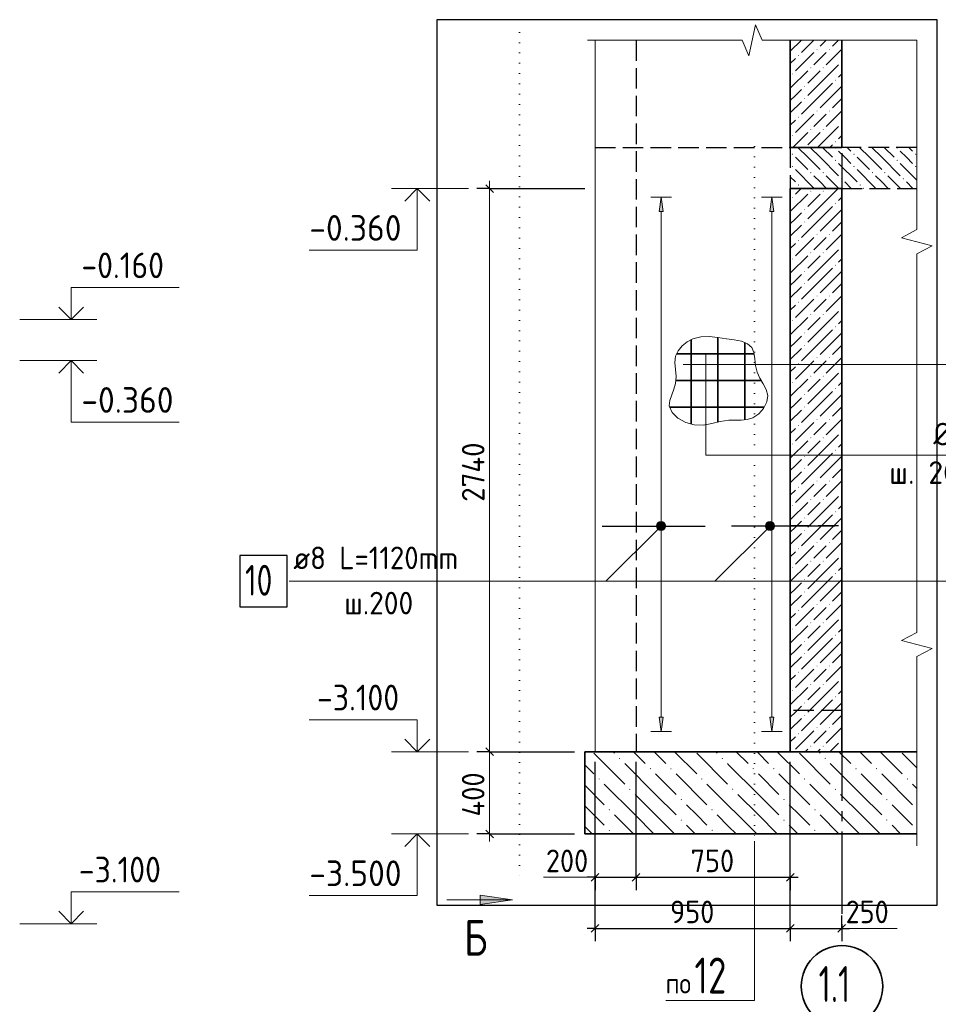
# Model space of a CAD drawing. Header units: millimetres. Extents: x 0 to 50400, y 0 to 35640.
# Tile 15 of 21: x 24787 to 35510, y 7733 to 19230. Entities that reach past the tile are written whole.
import ezdxf

# ---------------------------------------------------------------- set-up
doc = ezdxf.new("R2010")
doc.units = ezdxf.units.MM
for name, pattern in [('______2', [324, 240, -84]), ('______5', [1320, 960, -120, 120, -120]), ('______9', [120, 0, -120])]:
    doc.linetypes.add(name, pattern=pattern)
for name, color, linetype, lineweight in [('Standard', 7, 'Continuous', 25), ('Высотные отметки', 7, 'Continuous', 25), ('ЖБ Перекрытие верхний уровень', 7, 'Continuous', 35), ('ЖБ Пилон', 7, 'Continuous', 35), ('ЖБ Плита Фундамента верхний уровень', 7, 'Continuous', 35), ('ЖБ Стена верхний уровень', 7, 'Continuous', 35), ('Позиционная метка линия выноска', 7, 'Continuous', 13), ('Позиционная метка номер позиции', 7, 'Continuous', 13), ('Размерная линия_ общее', 7, 'Continuous', 13), ('Сечения символ', 7, 'Continuous', 25)]:
    doc.layers.add(name, color=color, linetype=linetype, lineweight=lineweight)
doc.layers.add('Оси', color=7, linetype='______5', true_color=0x656565)
doc.layers.add('Стена Хомут', color=7, linetype='______2', true_color=0xa0a0a0)
doc.layers.add('Размерная выноска', color=7, linetype='Continuous')
doc.styles.add('ISOCPEUR', font='txt')

msp = doc.modelspace()

# ---------------------------------------------------------------- hatches: boundary and pattern name
at = {"layer": 'ЖБ Перекрытие верхний уровень', "linetype": 'Continuous', "lineweight": 18, "transparency": 33554687}
for points in [[(34302, 17732), (34309, 17739), (34310, 17739), (34317, 17732), (34310, 17724)], [(35022, 17732), (35029, 17739), (35030, 17739), (35037, 17732), (35030, 17724)], [(33798, 17660), (33806, 17668), (33813, 17660), (33806, 17652)], [(34302, 17588), (34310, 17596), (34317, 17588), (34310, 17580)], [(34518, 17660), (34526, 17668), (34533, 17660), (34526, 17652)], [(35022, 17588), (35030, 17596), (35037, 17588), (35030, 17580)], [(35238, 17660), (35246, 17668), (35253, 17660), (35246, 17652)], [(33798, 17516), (33806, 17524), (33813, 17516), (33806, 17508)], [(34518, 17516), (34526, 17524), (34533, 17516), (34526, 17508)], [(35238, 17516), (35246, 17524), (35253, 17516), (35246, 17508)], [(34014, 17444), (34022, 17452), (34029, 17444), (34022, 17436)], [(34158, 17444), (34166, 17452), (34173, 17444), (34166, 17436)], [(34374, 17372), (34382, 17380), (34389, 17372), (34382, 17364)], [(34734, 17444), (34742, 17452), (34749, 17444), (34742, 17436)], [(34878, 17444), (34886, 17452), (34893, 17444), (34886, 17436)], [(35094, 17372), (35102, 17380), (35109, 17372), (35102, 17364)], [(33870, 17300), (33878, 17308), (33885, 17300), (33878, 17292)], [(34590, 17300), (34598, 17308), (34605, 17300), (34598, 17292)]]:
    msp.add_hatch(color=7, dxfattribs=at).paths.add_polyline_path(points, flags=16)
at = {"layer": 'ЖБ Пилон', "linetype": 'Continuous', "lineweight": 18, "transparency": 33554687}
for points in [[(34088, 18884), (34094, 18890), (34100, 18884), (34094, 18878)], [(34232, 18884), (34238, 18890), (34244, 18884), (34238, 18878)], [(33872, 18812), (33878, 18818), (33884, 18812), (33878, 18806)], [(34376, 18740), (34382, 18746), (34383, 18744), (34383, 18736), (34382, 18734)], [(34016, 18668), (34022, 18674), (34028, 18668), (34022, 18662)], [(34160, 18668), (34166, 18674), (34172, 18668), (34166, 18662)], [(33800, 18596), (33806, 18602), (33812, 18596), (33806, 18590)], [(34304, 18524), (34310, 18530), (34316, 18524), (34310, 18518)], [(33944, 18452), (33950, 18458), (33956, 18452), (33950, 18446)], [(33944, 18308), (33950, 18314), (33956, 18308), (33950, 18302)], [(34088, 18164), (34094, 18170), (34100, 18164), (34094, 18158)], [(34232, 18164), (34238, 18170), (34244, 18164), (34238, 18158)], [(33872, 18092), (33878, 18098), (33884, 18092), (33878, 18086)], [(34016, 17948), (34022, 17954), (34028, 17948), (34022, 17942)], [(34160, 17948), (34166, 17954), (34172, 17948), (34166, 17942)], [(34376, 18020), (34382, 18026), (34383, 18024), (34383, 18016), (34382, 18014)], [(33800, 17876), (33806, 17882), (33812, 17876), (33806, 17870)], [(34304, 17804), (34310, 17810), (34316, 17804), (34310, 17798)]]:
    msp.add_hatch(color=7, dxfattribs=at).paths.add_polyline_path(points, flags=16)
at = {"layer": 'ЖБ Плита Фундамента верхний уровень', "linetype": 'Continuous', "lineweight": 18, "transparency": 33554687}
for points in [[(31782, 10604), (31790, 10612), (31797, 10604), (31790, 10596)], [(32982, 10604), (32990, 10612), (32997, 10604), (32990, 10596)], [(34182, 10604), (34190, 10612), (34197, 10604), (34190, 10596)], [(32142, 10484), (32150, 10492), (32157, 10484), (32150, 10476)], [(32382, 10484), (32390, 10492), (32397, 10484), (32390, 10476)], [(33342, 10484), (33350, 10492), (33357, 10484), (33350, 10476)], [(33582, 10484), (33590, 10492), (33597, 10484), (33590, 10476)], [(34542, 10484), (34550, 10492), (34557, 10484), (34550, 10476)], [(34782, 10484), (34790, 10492), (34797, 10484), (34790, 10476)], [(31542, 10364), (31550, 10372), (31557, 10364), (31550, 10356)], [(32742, 10364), (32750, 10372), (32757, 10364), (32750, 10356)], [(33942, 10364), (33950, 10372), (33957, 10364), (33950, 10356)], [(35142, 10364), (35150, 10372), (35157, 10364), (35150, 10356)], [(31902, 10244), (31910, 10252), (31917, 10244), (31910, 10236)], [(33102, 10244), (33110, 10252), (33117, 10244), (33110, 10236)], [(34302, 10244), (34310, 10252), (34317, 10244), (34310, 10236)], [(32502, 10124), (32510, 10132), (32517, 10124), (32510, 10116)], [(33702, 10124), (33710, 10132), (33717, 10124), (33710, 10116)], [(34902, 10124), (34910, 10132), (34917, 10124), (34910, 10116)], [(31662, 10004), (31670, 10012), (31677, 10004), (31670, 9996)], [(32862, 10004), (32870, 10012), (32877, 10004), (32870, 9996)], [(34062, 10004), (34070, 10012), (34077, 10004), (34070, 9996)], [(32502, 9884), (32510, 9892), (32517, 9884), (32510, 9876)], [(33702, 9884), (33710, 9892), (33717, 9884), (33710, 9876)], [(34902, 9884), (34910, 9892), (34917, 9884), (34910, 9876)], [(31662, 9764), (31670, 9772), (31677, 9764), (31670, 9756)], [(32862, 9764), (32870, 9772), (32877, 9764), (32870, 9756)], [(34062, 9764), (34070, 9772), (34077, 9764), (34070, 9756)]]:
    msp.add_hatch(color=7, dxfattribs=at).paths.add_polyline_path(points, flags=16)
at = {"layer": 'ЖБ Стена верхний уровень', "linetype": 'Continuous', "lineweight": 18, "transparency": 33554687}
for points in [[(33800, 17156), (33806, 17162), (33812, 17156), (33806, 17150)], [(34016, 17228), (34022, 17234), (34028, 17228), (34022, 17222)], [(34160, 17228), (34166, 17234), (34172, 17228), (34166, 17222)], [(33944, 17012), (33950, 17018), (33956, 17012), (33950, 17006)], [(34304, 17084), (34310, 17090), (34316, 17084), (34310, 17078)], [(33944, 16868), (33950, 16874), (33956, 16868), (33950, 16862)], [(34088, 16724), (34094, 16730), (34100, 16724), (34094, 16718)], [(34232, 16724), (34238, 16730), (34244, 16724), (34238, 16718)], [(33872, 16652), (33878, 16658), (33884, 16652), (33878, 16646)], [(34376, 16580), (34382, 16586), (34383, 16584), (34383, 16576), (34382, 16574)], [(33800, 16436), (33806, 16442), (33812, 16436), (33806, 16430)], [(34016, 16508), (34022, 16514), (34028, 16508), (34022, 16502)], [(34160, 16508), (34166, 16514), (34172, 16508), (34166, 16502)], [(34304, 16364), (34310, 16370), (34316, 16364), (34310, 16358)], [(33944, 16292), (33950, 16298), (33956, 16292), (33950, 16286)], [(33944, 16148), (33950, 16154), (33956, 16148), (33950, 16142)], [(34088, 16004), (34094, 16010), (34100, 16004), (34094, 15998)], [(34232, 16004), (34238, 16010), (34244, 16004), (34238, 15998)], [(33872, 15932), (33878, 15938), (33884, 15932), (33878, 15926)], [(34016, 15788), (34022, 15794), (34028, 15788), (34022, 15782)], [(34160, 15788), (34166, 15794), (34172, 15788), (34166, 15782)], [(34376, 15860), (34382, 15866), (34383, 15864), (34383, 15856), (34382, 15854)], [(33800, 15716), (33806, 15722), (33812, 15716), (33806, 15710)], [(34304, 15644), (34310, 15650), (34316, 15644), (34310, 15638)], [(33944, 15572), (33950, 15578), (33956, 15572), (33950, 15566)], [(33944, 15428), (33950, 15434), (33956, 15428), (33950, 15422)], [(33872, 15212), (33878, 15218), (33884, 15212), (33878, 15206)], [(34088, 15284), (34094, 15290), (34100, 15284), (34094, 15278)], [(34232, 15284), (34238, 15290), (34244, 15284), (34238, 15278)], [(34016, 15068), (34022, 15074), (34028, 15068), (34022, 15062)], [(34160, 15068), (34166, 15074), (34172, 15068), (34166, 15062)], [(34376, 15140), (34382, 15146), (34383, 15144), (34383, 15136), (34382, 15134)], [(33800, 14996), (33806, 15002), (33812, 14996), (33806, 14990)], [(33944, 14852), (33950, 14858), (33956, 14852), (33950, 14846)], [(34304, 14924), (34310, 14930), (34316, 14924), (34310, 14918)], [(33944, 14708), (33950, 14714), (33956, 14708), (33950, 14702)], [(33872, 14492), (33878, 14498), (33884, 14492), (33878, 14486)], [(34088, 14564), (34094, 14570), (34100, 14564), (34094, 14558)], [(34232, 14564), (34238, 14570), (34244, 14564), (34238, 14558)], [(34376, 14420), (34382, 14426), (34383, 14424), (34383, 14416), (34382, 14414)], [(33800, 14276), (33806, 14282), (33812, 14276), (33806, 14270)], [(34016, 14348), (34022, 14354), (34028, 14348), (34022, 14342)], [(34160, 14348), (34166, 14354), (34172, 14348), (34166, 14342)], [(34304, 14204), (34310, 14210), (34316, 14204), (34310, 14198)], [(33944, 14132), (33950, 14138), (33956, 14132), (33950, 14126)], [(33944, 13988), (33950, 13994), (33956, 13988), (33950, 13982)], [(34088, 13844), (34094, 13850), (34100, 13844), (34094, 13838)], [(34232, 13844), (34238, 13850), (34244, 13844), (34238, 13838)], [(33872, 13772), (33878, 13778), (33884, 13772), (33878, 13766)], [(34376, 13700), (34382, 13706), (34383, 13704), (34383, 13696), (34382, 13694)], [(34016, 13628), (34022, 13634), (34028, 13628), (34022, 13622)], [(34160, 13628), (34166, 13634), (34172, 13628), (34166, 13622)], [(33800, 13556), (33806, 13562), (33812, 13556), (33806, 13550)], [(34304, 13484), (34310, 13490), (34316, 13484), (34310, 13478)], [(33944, 13412), (33950, 13418), (33956, 13412), (33950, 13406)], [(33944, 13268), (33950, 13274), (33956, 13268), (33950, 13262)], [(34088, 13124), (34094, 13130), (34100, 13124), (34094, 13118)], [(34232, 13124), (34238, 13130), (34244, 13124), (34238, 13118)], [(33872, 13052), (33878, 13058), (33884, 13052), (33878, 13046)], [(34016, 12908), (34022, 12914), (34028, 12908), (34022, 12902)], [(34160, 12908), (34166, 12914), (34172, 12908), (34166, 12902)], [(34376, 12980), (34382, 12986), (34383, 12984), (34383, 12976), (34382, 12974)], [(33800, 12836), (33806, 12842), (33812, 12836), (33806, 12830)], [(34304, 12764), (34310, 12770), (34316, 12764), (34310, 12758)], [(33944, 12692), (33950, 12698), (33956, 12692), (33950, 12686)], [(33944, 12548), (33950, 12554), (33956, 12548), (33950, 12542)], [(33872, 12332), (33878, 12338), (33884, 12332), (33878, 12326)], [(34088, 12404), (34094, 12410), (34100, 12404), (34094, 12398)], [(34232, 12404), (34238, 12410), (34244, 12404), (34238, 12398)], [(34016, 12188), (34022, 12194), (34028, 12188), (34022, 12182)], [(34160, 12188), (34166, 12194), (34172, 12188), (34166, 12182)], [(34376, 12260), (34382, 12266), (34383, 12264), (34383, 12256), (34382, 12254)], [(33800, 12116), (33806, 12122), (33812, 12116), (33806, 12110)], [(33944, 11972), (33950, 11978), (33956, 11972), (33950, 11966)], [(34304, 12044), (34310, 12050), (34316, 12044), (34310, 12038)], [(33944, 11828), (33950, 11834), (33956, 11828), (33950, 11822)], [(33872, 11612), (33878, 11618), (33884, 11612), (33878, 11606)], [(34088, 11684), (34094, 11690), (34100, 11684), (34094, 11678)], [(34232, 11684), (34238, 11690), (34244, 11684), (34238, 11678)], [(34376, 11540), (34382, 11546), (34383, 11544), (34383, 11536), (34382, 11534)], [(33800, 11396), (33806, 11402), (33812, 11396), (33806, 11390)], [(34016, 11468), (34022, 11474), (34028, 11468), (34022, 11462)], [(34160, 11468), (34166, 11474), (34172, 11468), (34166, 11462)], [(34304, 11324), (34310, 11330), (34316, 11324), (34310, 11318)], [(33944, 11252), (33950, 11258), (33956, 11252), (33950, 11246)], [(33944, 11108), (33950, 11114), (33956, 11108), (33950, 11102)], [(34088, 10964), (34094, 10970), (34100, 10964), (34094, 10958)], [(34232, 10964), (34238, 10970), (34244, 10964), (34238, 10958)], [(33872, 10892), (33878, 10898), (33884, 10892), (33878, 10886)], [(34376, 10820), (34382, 10826), (34383, 10824), (34383, 10816), (34382, 10814)], [(34016, 10748), (34022, 10754), (34028, 10748), (34022, 10742)], [(34160, 10748), (34166, 10754), (34172, 10748), (34166, 10742)]]:
    msp.add_hatch(color=7, dxfattribs=at).paths.add_polyline_path(points, flags=16)
at = {"layer": 'Позиционная метка линия выноска', "linetype": 'Continuous', "lineweight": 13, "transparency": 33554687}
for points in [[(32222, 13332), (32312, 13280), (32236, 13356)], [(32236, 13356), (32326, 13304), (32261, 13370)], [(32236, 13356), (32312, 13280), (32326, 13304)], [(32261, 13370), (32326, 13304), (32326, 13332)], [(32261, 13370), (32326, 13332), (32288, 13370)], [(32288, 13370), (32326, 13332), (32312, 13356)], [(33494, 13332), (33584, 13280), (33508, 13356)], [(33508, 13356), (33598, 13304), (33533, 13370)], [(33508, 13356), (33584, 13280), (33598, 13304)], [(33533, 13370), (33598, 13304), (33598, 13332)], [(33533, 13370), (33598, 13332), (33560, 13370)], [(33560, 13370), (33598, 13332), (33584, 13356)], [(32222, 13304), (32288, 13266), (32222, 13332)], [(32222, 13332), (32288, 13266), (32312, 13280)], [(32261, 13266), (32222, 13304), (32236, 13280)], [(32222, 13304), (32261, 13266), (32288, 13266)], [(33494, 13304), (33560, 13266), (33494, 13332)], [(33494, 13332), (33560, 13266), (33584, 13280)], [(33533, 13266), (33494, 13304), (33508, 13280)], [(33494, 13304), (33533, 13266), (33560, 13266)]]:
    msp.add_hatch(color=7, dxfattribs=at).paths.add_polyline_path(points)
at = {"layer": 'Сечения символ', "linetype": 'Continuous', "lineweight": 13, "transparency": 33554687}
msp.add_hatch(color=7, dxfattribs=at).paths.add_polyline_path([(30162, 8899), (30540, 8953), (30162, 9007)])
at = {"layer": 'Стена Хомут', "linetype": 'Continuous', "lineweight": 13, "transparency": 33554687}
for points in [[(32298, 16990), (32274, 17158), (32250, 16990)], [(33591, 16990), (33567, 17158), (33543, 16990)]]:
    msp.add_hatch(color=7, dxfattribs=at).paths.add_polyline_path(points)
for points in [[(32298, 11086), (32274, 10918), (32250, 11086)], [(33591, 11086), (33567, 10918), (33543, 11086)]]:
    msp.add_hatch(color=7, dxfattribs=at).paths.add_polyline_path(points, flags=16)

# ---------------------------------------------------------------- linework, layer by layer
at = {"layer": 'Standard', "color": 7, "linetype": 'Continuous', "lineweight": 13, "transparency": 33554687}
for p, q in [((33299, 18810), (33376, 19170)), ((33376, 19170), (33453, 18990)), ((31416, 18990), (33222, 18990)), ((33222, 18990), (33299, 18810)), ((33453, 18990), (35259, 18990)), ((35259, 18990), (35259, 18990)), ((35259, 18990), (35259, 16780)), ((35259, 16780), (35079, 16685)), ((35079, 16685), (35439, 16591)), ((35439, 16591), (35259, 16497)), ((35259, 16497), (35259, 14286)), ((35259, 14286), (35259, 12076)), ((35259, 12076), (35079, 11981)), ((35079, 11981), (35439, 11887)), ((35439, 11887), (35259, 11793)), ((35259, 11793), (35259, 9582)), ((35259, 9582), (35259, 9582))]:
    msp.add_line(p, q, dxfattribs=at)
at = {"layer": 'Standard', "color": 7, "linetype": 'Continuous', "lineweight": -3, "transparency": 33554687}
for p, q in [((31503, 8620), (31503, 10563)), ((33783, 9216), (33783, 10563)), ((31503, 9216), (31503, 9366)), ((31983, 9216), (31983, 9366)), ((33783, 9216), (33783, 9366)), ((31503, 9216), (31413, 9216)), ((31503, 9216), (31503, 9066)), ((31503, 9216), (31503, 9216)), ((31503, 9216), (31983, 9216)), ((31983, 9216), (31983, 9066)), ((31983, 9216), (33783, 9216)), ((33783, 9216), (33783, 9066)), ((33783, 9216), (33873, 9216)), ((31503, 8620), (31503, 8770)), ((33783, 8620), (33783, 8770)), ((34383, 8620), (34383, 8770)), ((31503, 8620), (31413, 8620)), ((31503, 8620), (31503, 8470)), ((31503, 8620), (33783, 8620)), ((33783, 8620), (33783, 8470)), ((33783, 8620), (34383, 8620)), ((34383, 8620), (34383, 8470)), ((34383, 8620), (34383, 8620)), ((34383, 8620), (34473, 8620))]:
    msp.add_line(p, q, dxfattribs=at)
at = {"layer": 'Standard', "color": 7, "linetype": 'Continuous', "lineweight": 25, "transparency": 33554687}
for p, q in [((31458, 9171), (31548, 9261)), ((31938, 9171), (32028, 9261)), ((33738, 9171), (33828, 9261)), ((31458, 8575), (31548, 8665)), ((33738, 8575), (33828, 8665)), ((34338, 8575), (34428, 8665))]:
    msp.add_line(p, q, dxfattribs=at)
at = {"layer": 'Standard', "color": 254, "linetype": 'Continuous', "lineweight": 25, "true_color": 0xc4c4ff, "transparency": 33554687}
msp.add_lwpolyline([(29656, 8890), (35499, 8890), (35499, 19230), (29656, 19230), (29656, 8890)], dxfattribs=at)
at = {"layer": 'Standard', "color": 7, "linetype": 'Continuous', "lineweight": -3, "transparency": 33554687}
for points in [[(31983, 9216), (31983, 9236), (31983, 9236), (31983, 10185), (31983, 10185), (31983, 10563)], [(33783, 8620), (33783, 8640), (33783, 8640), (33783, 10098), (33783, 10098), (33783, 10563)]]:
    msp.add_lwpolyline(points, dxfattribs=at)
at = {"layer": 'Высотные отметки', "color": 7, "linetype": 'Continuous', "lineweight": 13, "transparency": 33554687}
for p, q in [((30028, 17259), (29128, 17259)), ((30028, 17259), (29128, 17259)), ((24787, 15730), (25687, 15730)), ((24787, 15730), (25687, 15730)), ((24787, 15250), (25687, 15250)), ((24787, 15250), (25687, 15250)), ((30028, 10683), (29128, 10683)), ((30028, 10683), (29128, 10683)), ((30028, 9723), (29128, 9723)), ((30028, 9723), (29128, 9723)), ((24787, 8674), (25687, 8674)), ((24787, 8674), (25687, 8674))]:
    msp.add_line(p, q, dxfattribs=at)
at = {"layer": 'Высотные отметки', "color": 7, "linetype": 'Continuous', "lineweight": 35, "transparency": 33554687}
for p, q in [((29428, 17259), (29282, 17113)), ((29428, 17259), (29282, 17113)), ((29428, 17259), (29573, 17113)), ((29428, 17259), (29573, 17113)), ((25387, 15730), (25242, 15875)), ((25387, 15730), (25242, 15875)), ((25387, 15730), (25532, 15875)), ((25387, 15730), (25532, 15875)), ((25387, 15250), (25242, 15104)), ((25387, 15250), (25242, 15104)), ((25387, 15250), (25532, 15104)), ((25387, 15250), (25532, 15104)), ((29428, 10683), (29282, 10828)), ((29428, 10683), (29282, 10828)), ((29428, 10683), (29573, 10828)), ((29428, 10683), (29573, 10828)), ((29428, 9723), (29282, 9577)), ((29428, 9723), (29282, 9577)), ((29428, 9723), (29573, 9577)), ((29428, 9723), (29573, 9577)), ((25387, 8674), (25242, 8819)), ((25387, 8674), (25242, 8819)), ((25387, 8674), (25532, 8819)), ((25387, 8674), (25532, 8819))]:
    msp.add_line(p, q, dxfattribs=at)
at = {"layer": 'Высотные отметки', "color": 7, "linetype": 'Continuous', "lineweight": 13, "transparency": 33554687}
for points in [[(29428, 17259), (29428, 16539), (28168, 16539)], [(29428, 17259), (29428, 16539), (28168, 16539)], [(25387, 15730), (25387, 16102), (26647, 16102)], [(25387, 15730), (25387, 16102), (26647, 16102)], [(25387, 15250), (25387, 14530), (26647, 14530)], [(25387, 15250), (25387, 14530), (26647, 14530)], [(29428, 10683), (29428, 11055), (28168, 11055)], [(29428, 10683), (29428, 11055), (28168, 11055)], [(29428, 9723), (29428, 9003), (28168, 9003)], [(29428, 9723), (29428, 9003), (28168, 9003)], [(25387, 8674), (25387, 9046), (26647, 9046)], [(25387, 8674), (25387, 9046), (26647, 9046)]]:
    msp.add_lwpolyline(points, dxfattribs=at)
at = {"layer": 'ЖБ Перекрытие верхний уровень', "color": 7, "linetype": '______2', "lineweight": 25, "transparency": 33554687}
for p, q in [((33783, 17739), (33783, 17259)), ((34383, 17739), (33783, 17739)), ((35259, 17739), (34383, 17739)), ((33783, 17259), (34383, 17259)), ((34383, 17259), (35259, 17259))]:
    msp.add_line(p, q, dxfattribs=at)
at = {"layer": 'ЖБ Перекрытие верхний уровень', "color": 9, "linetype": 'Continuous', "lineweight": 18, "true_color": 0xc7c7c7, "transparency": 33554687}
for p, q in [((33986, 17624), (33871, 17739)), ((34015, 17739), (34130, 17624)), ((34159, 17739), (34274, 17624)), ((34447, 17739), (34490, 17696)), ((34706, 17624), (34591, 17739)), ((34735, 17739), (34850, 17624)), ((34879, 17739), (34994, 17624)), ((35167, 17739), (35210, 17696)), ((33842, 17624), (33986, 17480)), ((33986, 17624), (34130, 17480)), ((34130, 17624), (34346, 17408)), ((34418, 17624), (34346, 17696)), ((34490, 17552), (34418, 17624)), ((34562, 17624), (34706, 17480)), ((34706, 17624), (34850, 17480)), ((34850, 17624), (35066, 17408)), ((35138, 17624), (35066, 17696)), ((35210, 17552), (35138, 17624)), ((33842, 17480), (34058, 17264)), ((34346, 17552), (34562, 17336)), ((34562, 17480), (34778, 17264)), ((35066, 17552), (35259, 17358)), ((33783, 17394), (33842, 17336)), ((34130, 17336), (34058, 17408)), ((34202, 17408), (34351, 17259)), ((34850, 17336), (34778, 17408)), ((34922, 17408), (35071, 17259)), ((33919, 17259), (33914, 17264)), ((34202, 17264), (34130, 17336)), ((34418, 17336), (34495, 17259)), ((34639, 17259), (34634, 17264)), ((34922, 17264), (34850, 17336)), ((35138, 17336), (35215, 17259))]:
    msp.add_line(p, q, dxfattribs=at)
at = {"layer": 'ЖБ Пилон', "color": 251, "linetype": 'Continuous', "lineweight": 18, "true_color": 0x494949, "transparency": 33554687}
for p, q in [((33912, 18990), (33783, 18862)), ((34056, 18990), (33914, 18848)), ((34200, 18990), (34130, 18920)), ((34344, 18990), (34274, 18920)), ((34383, 18886), (34202, 18704)), ((33842, 18776), (33783, 18718)), ((34058, 18848), (33842, 18632)), ((34058, 18704), (34130, 18776)), ((34130, 18776), (34202, 18848)), ((33986, 18632), (33783, 18430)), ((34130, 18632), (33986, 18488)), ((34130, 18488), (34346, 18704)), ((34383, 18598), (34346, 18560)), ((33842, 18344), (33914, 18416)), ((34130, 18488), (33986, 18344)), ((34274, 18488), (34130, 18344)), ((34274, 18344), (34383, 18454)), ((33783, 18286), (33842, 18344)), ((34130, 18344), (33914, 18128)), ((34274, 18344), (34130, 18200)), ((34383, 18310), (34274, 18200)), ((33914, 18272), (33783, 18142)), ((33842, 18056), (33783, 17998)), ((34058, 18128), (33842, 17912)), ((34058, 17984), (34130, 18056)), ((34130, 18056), (34202, 18128)), ((34383, 18166), (34202, 17984)), ((34130, 17768), (34346, 17984)), ((33986, 17912), (33812, 17739)), ((34130, 17912), (33986, 17768)), ((34383, 17878), (34346, 17840)), ((34130, 17768), (34100, 17739)), ((34274, 17768), (34244, 17739))]:
    msp.add_line(p, q, dxfattribs=at)
at = {"layer": 'ЖБ Пилон', "color": 7, "linetype": 'Continuous', "lineweight": 35, "transparency": 33554687}
for p, q in [((33783, 18990), (33783, 17739)), ((34383, 17739), (34383, 18990)), ((33783, 17739), (34383, 17739))]:
    msp.add_line(p, q, dxfattribs=at)
at = {"layer": 'ЖБ Плита Фундамента верхний уровень', "color": 7, "linetype": 'Continuous', "lineweight": 35, "transparency": 33554687}
for p, q in [((31383, 10683), (31383, 9723)), ((33063, 10683), (31383, 10683)), ((33783, 10683), (33063, 10683)), ((34383, 10683), (33783, 10683)), ((35259, 10683), (34383, 10683)), ((31383, 9723), (33063, 9723)), ((33063, 9723), (35259, 9723))]:
    msp.add_line(p, q, dxfattribs=at)
at = {"layer": 'ЖБ Плита Фундамента верхний уровень', "color": 252, "linetype": 'Continuous', "lineweight": 18, "true_color": 0x8f8f8f, "transparency": 33554687}
for p, q in [((31490, 10664), (31850, 10304)), ((31711, 10683), (31730, 10664)), ((31951, 10683), (32090, 10544)), ((32210, 10664), (32191, 10683)), ((32330, 10544), (32210, 10664)), ((32431, 10683), (32690, 10424)), ((32690, 10664), (33050, 10304)), ((32911, 10683), (32930, 10664)), ((33151, 10683), (33290, 10544)), ((33410, 10664), (33391, 10683)), ((33530, 10544), (33410, 10664)), ((33631, 10683), (33890, 10424)), ((33890, 10664), (34250, 10304)), ((34111, 10683), (34130, 10664)), ((34351, 10683), (34490, 10544)), ((34610, 10664), (34591, 10683)), ((34730, 10544), (34610, 10664)), ((34831, 10683), (35090, 10424)), ((35090, 10664), (35259, 10494)), ((31383, 10530), (31490, 10424)), ((32210, 10184), (31850, 10544)), ((33063, 10530), (33050, 10544)), ((33410, 10184), (33063, 10530)), ((34610, 10184), (34250, 10544)), ((32210, 10424), (32450, 10184)), ((32450, 10424), (32810, 10064)), ((33410, 10424), (33650, 10184)), ((33650, 10424), (34010, 10064)), ((34610, 10424), (34850, 10184)), ((34850, 10424), (35210, 10064)), ((31383, 10290), (31610, 10064)), ((31970, 9944), (31610, 10304)), ((33063, 10050), (32810, 10304)), ((34370, 9944), (34010, 10304)), ((35259, 10254), (35210, 10304)), ((31970, 10184), (32210, 9944)), ((32210, 10184), (32450, 9944)), ((33170, 10184), (33410, 9944)), ((33410, 10184), (33650, 9944)), ((34370, 10184), (34610, 9944)), ((34610, 10184), (34850, 9944)), ((31490, 9944), (31383, 10050)), ((32690, 9944), (32570, 10064)), ((33170, 9944), (33063, 10050)), ((33890, 9944), (33770, 10064)), ((35090, 9944), (34970, 10064)), ((31610, 9824), (31490, 9944)), ((31730, 9944), (31951, 9723)), ((31970, 9944), (32191, 9723)), ((32210, 9944), (32431, 9723)), ((32810, 9824), (32690, 9944)), ((32930, 9944), (33063, 9810)), ((33170, 9944), (33391, 9723)), ((33410, 9944), (33631, 9723)), ((34010, 9824), (33890, 9944)), ((34130, 9944), (34351, 9723)), ((34370, 9944), (34591, 9723)), ((34610, 9944), (34831, 9723)), ((35210, 9824), (35090, 9944)), ((31383, 9810), (31471, 9723)), ((32570, 9824), (32671, 9723)), ((33063, 9810), (33151, 9723)), ((33770, 9824), (33871, 9723)), ((34970, 9824), (35071, 9723))]:
    msp.add_line(p, q, dxfattribs=at)
at = {"layer": 'ЖБ Стена верхний уровень', "color": 7, "linetype": 'Continuous', "lineweight": 18, "transparency": 33554687}
for q in [(31503, 10683), (31503, 17739)]:
    msp.add_line((31503, 18990), q, dxfattribs=at)
at = {"layer": 'ЖБ Стена верхний уровень', "color": 253, "linetype": '______2', "lineweight": -3, "true_color": 0xababab, "transparency": 33554687}
for p, q in [((31983, 18990), (31983, 10683)), ((31983, 18990), (31983, 17739)), ((31503, 17739), (33783, 17739)), ((33783, 13323), (34383, 13323)), ((33783, 11163), (33783, 10683)), ((34383, 11163), (33783, 11163))]:
    msp.add_line(p, q, dxfattribs=at)
at = {"layer": 'ЖБ Стена верхний уровень', "color": 7, "linetype": 'Continuous', "lineweight": 35, "transparency": 33554687}
for p, q in [((33783, 17259), (33783, 10683)), ((34383, 17259), (33783, 17259)), ((34383, 10683), (34383, 17259)), ((33783, 10683), (34383, 10683))]:
    msp.add_line(p, q, dxfattribs=at)
at = {"layer": 'ЖБ Стена верхний уровень', "color": 251, "linetype": 'Continuous', "lineweight": 18, "true_color": 0x494949, "transparency": 33554687}
for p, q in [((33908, 17259), (33842, 17192)), ((34130, 17048), (34340, 17259)), ((33986, 17192), (33783, 16990)), ((34130, 17192), (33986, 17048)), ((34383, 17158), (34346, 17120)), ((34130, 17048), (33986, 16904)), ((34274, 17048), (34130, 16904)), ((33783, 16846), (33842, 16904)), ((33842, 16904), (33914, 16976)), ((34130, 16904), (33914, 16688)), ((34274, 16904), (34130, 16760)), ((34274, 16904), (34383, 17014)), ((33914, 16832), (33783, 16702)), ((34383, 16870), (34274, 16760)), ((34058, 16688), (33842, 16472)), ((34130, 16616), (34202, 16688)), ((34383, 16726), (34202, 16544)), ((33842, 16616), (33783, 16558)), ((34058, 16544), (34130, 16616)), ((33986, 16472), (33783, 16270)), ((34130, 16472), (33986, 16328)), ((34130, 16328), (34346, 16544)), ((34130, 16328), (33986, 16184)), ((34274, 16328), (34130, 16184)), ((34383, 16438), (34346, 16400)), ((33842, 16184), (33914, 16256)), ((34274, 16184), (34383, 16294)), ((33783, 16126), (33842, 16184)), ((33914, 16112), (33783, 15982)), ((34130, 16184), (33914, 15968)), ((34274, 16184), (34130, 16040)), ((34383, 16150), (34274, 16040)), ((34383, 16006), (34202, 15824)), ((33842, 15896), (33783, 15838)), ((34058, 15968), (33842, 15752)), ((34058, 15824), (34130, 15896)), ((34130, 15896), (34202, 15968)), ((33986, 15752), (33783, 15550)), ((34130, 15752), (33986, 15608)), ((34130, 15608), (34346, 15824)), ((34383, 15718), (34346, 15680)), ((33842, 15464), (33914, 15536)), ((34130, 15608), (33986, 15464)), ((34274, 15608), (34130, 15464)), ((34274, 15464), (34383, 15574)), ((33783, 15406), (33842, 15464)), ((34130, 15464), (33914, 15248)), ((34274, 15464), (34130, 15320)), ((34383, 15430), (34274, 15320)), ((33914, 15392), (33783, 15262)), ((34058, 15248), (33842, 15032)), ((34130, 15176), (34202, 15248)), ((34383, 15286), (34202, 15104)), ((33842, 15176), (33783, 15118)), ((34058, 15104), (34130, 15176)), ((34130, 14888), (34346, 15104)), ((33986, 15032), (33783, 14830)), ((34130, 15032), (33986, 14888)), ((34383, 14998), (34346, 14960)), ((34130, 14888), (33986, 14744)), ((34274, 14888), (34130, 14744)), ((34274, 14744), (34383, 14854)), ((33783, 14686), (33842, 14744)), ((33842, 14744), (33914, 14816)), ((34130, 14744), (33914, 14528)), ((34274, 14744), (34130, 14600)), ((33914, 14672), (33783, 14542)), ((34383, 14710), (34274, 14600)), ((34058, 14528), (33842, 14312)), ((34130, 14456), (34202, 14528)), ((34383, 14566), (34202, 14384)), ((33842, 14456), (33783, 14398)), ((34058, 14384), (34130, 14456)), ((34130, 14168), (34346, 14384)), ((33986, 14312), (33783, 14110)), ((34130, 14312), (33986, 14168)), ((34383, 14278), (34346, 14240)), ((34130, 14168), (33986, 14024)), ((34274, 14168), (34130, 14024)), ((33842, 14024), (33914, 14096)), ((34274, 14024), (34383, 14134)), ((33783, 13966), (33842, 14024)), ((33914, 13952), (33783, 13822)), ((34130, 14024), (33914, 13808)), ((34274, 14024), (34130, 13880)), ((34383, 13990), (34274, 13880)), ((34058, 13808), (33842, 13592)), ((34130, 13736), (34202, 13808)), ((34383, 13846), (34202, 13664)), ((33842, 13736), (33783, 13678)), ((34058, 13664), (34130, 13736)), ((33986, 13592), (33783, 13390)), ((34130, 13592), (33986, 13448)), ((34130, 13448), (34346, 13664)), ((34383, 13558), (34346, 13520)), ((33842, 13304), (33914, 13376)), ((34130, 13448), (33986, 13304)), ((34274, 13448), (34130, 13304)), ((34274, 13304), (34383, 13414)), ((33783, 13246), (33842, 13304)), ((33914, 13232), (33783, 13102)), ((34130, 13304), (33914, 13088)), ((34274, 13304), (34130, 13160)), ((34383, 13270), (34274, 13160)), ((34383, 13126), (34202, 12944)), ((33842, 13016), (33783, 12958)), ((34058, 13088), (33842, 12872)), ((34058, 12944), (34130, 13016)), ((34130, 13016), (34202, 13088)), ((34130, 12728), (34346, 12944)), ((33986, 12872), (33783, 12670)), ((34130, 12872), (33986, 12728)), ((34383, 12838), (34346, 12800)), ((33842, 12584), (33914, 12656)), ((34130, 12728), (33986, 12584)), ((34274, 12728), (34130, 12584)), ((34274, 12584), (34383, 12694)), ((33783, 12526), (33842, 12584)), ((34130, 12584), (33914, 12368)), ((34274, 12584), (34130, 12440)), ((34383, 12550), (34274, 12440)), ((33914, 12512), (33783, 12382)), ((34058, 12368), (33842, 12152)), ((34130, 12296), (34202, 12368)), ((34383, 12406), (34202, 12224)), ((33842, 12296), (33783, 12238)), ((34058, 12224), (34130, 12296)), ((34130, 12008), (34346, 12224)), ((33986, 12152), (33783, 11950)), ((34130, 12152), (33986, 12008)), ((34383, 12118), (34346, 12080)), ((34130, 12008), (33986, 11864)), ((34274, 12008), (34130, 11864)), ((34274, 11864), (34383, 11974)), ((33783, 11806), (33842, 11864)), ((33842, 11864), (33914, 11936)), ((34130, 11864), (33914, 11648)), ((34274, 11864), (34130, 11720)), ((33914, 11792), (33783, 11662)), ((34383, 11830), (34274, 11720)), ((34058, 11648), (33842, 11432)), ((34130, 11576), (34202, 11648)), ((34383, 11686), (34202, 11504)), ((33842, 11576), (33783, 11518)), ((34058, 11504), (34130, 11576)), ((34130, 11288), (34346, 11504)), ((33986, 11432), (33783, 11230)), ((34130, 11432), (33986, 11288)), ((34383, 11398), (34346, 11360)), ((34130, 11288), (33986, 11144)), ((34274, 11288), (34130, 11144)), ((33842, 11144), (33914, 11216)), ((34274, 11144), (34383, 11254)), ((33783, 11086), (33842, 11144)), ((33914, 11072), (33783, 10942)), ((34130, 11144), (33914, 10928)), ((34274, 11144), (34130, 11000)), ((34383, 11110), (34274, 11000)), ((34058, 10928), (33842, 10712)), ((34130, 10856), (34202, 10928)), ((34383, 10966), (34202, 10784)), ((33842, 10856), (33783, 10798)), ((34058, 10784), (34130, 10856)), ((33986, 10712), (33956, 10683)), ((34130, 10712), (34100, 10683)), ((34244, 10683), (34346, 10784))]:
    msp.add_line(p, q, dxfattribs=at)
at = {"layer": 'Оси', "color": 8, "linetype": '______5', "lineweight": -3, "transparency": 33554687}
msp.add_line((34383, 18990), (34383, 8513), dxfattribs=at)
at = {"layer": 'Оси', "color": 7, "linetype": 'Continuous', "lineweight": 35, "transparency": 33554687}
msp.add_circle((34386, 7943), 475, dxfattribs=at)
at = {"layer": 'Позиционная метка линия выноска', "color": 7, "linetype": 'Continuous', "lineweight": 13, "transparency": 33554687}
for p, q in [((32236, 13356), (32236, 13356)), ((32312, 13356), (32312, 13356)), ((33508, 13356), (33508, 13356)), ((33584, 13356), (33584, 13356)), ((32236, 13280), (32236, 13280)), ((32312, 13280), (32312, 13280)), ((33508, 13280), (33508, 13280)), ((33584, 13280), (33584, 13280))]:
    msp.add_line(p, q, dxfattribs=at)
for points in [[(27933, 12673), (31629, 12673), (32274, 13318)], [(31629, 12673), (32901, 12673), (33546, 13318)], [(32901, 12673), (39212, 12673), (39789, 13251)]]:
    msp.add_lwpolyline(points, dxfattribs=at)
for centre in [(32274, 13318), (33546, 13318)]:
    msp.add_circle(centre, 54, dxfattribs=at)
at = {"layer": 'Позиционная метка номер позиции', "color": 7, "linetype": 'Continuous', "lineweight": 35, "transparency": 33554687}
for p, q in [((32626, 15494), (32626, 14507)), ((32938, 15520), (32938, 14532)), ((33251, 15462), (33251, 14558)), ((32454, 15330), (33360, 15330)), ((32448, 15017), (33443, 15017)), ((32373, 14705), (33479, 14705))]:
    msp.add_line(p, q, dxfattribs=at)
at = {"layer": 'Позиционная метка номер позиции', "color": 7, "linetype": '______2', "lineweight": 13, "transparency": 33554687}
msp.add_lwpolyline([(33038, 15502), (32937, 15520), (32837, 15531), (32739, 15527), (32643, 15502), (32578, 15467), (32520, 15421), (32473, 15365), (32444, 15303), (32435, 15227), (32441, 15147), (32449, 15065), (32444, 14984), (32424, 14915), (32398, 14849), (32376, 14784), (32370, 14722), (32402, 14645), (32471, 14578), (32562, 14528), (32661, 14500), (32767, 14497), (32867, 14515), (32965, 14539), (33065, 14555), (33136, 14556), (33208, 14556), (33278, 14561), (33346, 14581), (33415, 14627), (33471, 14692), (33508, 14767), (33519, 14844), (33502, 14912), (33467, 14977), (33428, 15043), (33395, 15114), (33378, 15191), (33369, 15270), (33357, 15343), (33332, 15404), (33282, 15447), (33212, 15475), (33128, 15491), (33038, 15502)], dxfattribs=at)
at = {"layer": 'Позиционная метка номер позиции', "color": 7, "linetype": 'Continuous', "lineweight": 13, "transparency": 33554687}
for points in [[(37579, 14145), (32797, 14145), (32797, 15330)], [(37651, 15205), (35939, 15205), (32533, 15205)]]:
    msp.add_lwpolyline(points, dxfattribs=at)
at = {"layer": 'Размерная выноска', "color": 7, "linetype": 'Continuous', "lineweight": 13, "transparency": 33554687}
for p, q in [((31503, 9216), (30903, 9216)), ((34383, 8620), (35031, 8620))]:
    msp.add_line(p, q, dxfattribs=at)
at = {"layer": 'Размерная линия_ общее', "color": 7, "linetype": 'Continuous', "lineweight": -3, "transparency": 33554687}
for p, q in [((30273, 17259), (30123, 17259)), ((30273, 17259), (30423, 17259)), ((30273, 17259), (31383, 17259)), ((30273, 10683), (30123, 10683)), ((30273, 10683), (30423, 10683)), ((30273, 10683), (31263, 10683)), ((30273, 9723), (30123, 9723)), ((30273, 9723), (30423, 9723)), ((30273, 9723), (31263, 9723))]:
    msp.add_line(p, q, dxfattribs=at)
at = {"layer": 'Размерная линия_ общее', "color": 7, "linetype": 'Continuous', "lineweight": 25, "transparency": 33554687}
for p, q in [((30318, 17214), (30228, 17304)), ((30318, 10638), (30228, 10728)), ((30318, 9678), (30228, 9768))]:
    msp.add_line(p, q, dxfattribs=at)
at = {"layer": 'Размерная линия_ общее', "color": 7, "linetype": 'Continuous', "lineweight": 13, "transparency": 33554687}
for p, q in [((30273, 17259), (30273, 17349)), ((30273, 10683), (30273, 17259)), ((30273, 9723), (30273, 9633))]:
    msp.add_line(p, q, dxfattribs=at)
msp.add_lwpolyline([(30273, 9723), (30273, 9831), (30273, 9831), (30273, 10683)], dxfattribs=at)
at = {"layer": 'Сечения символ', "color": 7, "linetype": '______9', "lineweight": 13, "transparency": 33554687}
for p, q in [((30620, 19082), (30620, 9149)), ((33365, 17749), (33365, 9637))]:
    msp.add_line(p, q, dxfattribs=at)
at = {"layer": 'Сечения символ', "color": 7, "linetype": 'Continuous', "lineweight": 13, "transparency": 33554687}
for p, q in [((30540, 8953), (30162, 9007)), ((30162, 9007), (30162, 8899)), ((29772, 8953), (30540, 8953)), ((30162, 8953), (30135, 8953)), ((30162, 8899), (30540, 8953)), ((30540, 8953), (30540, 8953)), ((30540, 8953), (30540, 8953)), ((30540, 8953), (30540, 8953))]:
    msp.add_line(p, q, dxfattribs=at)
msp.add_lwpolyline([(33365, 9637), (33365, 7777), (32330, 7777)], dxfattribs=at)
at = {"layer": 'Стена Хомут', "color": 251, "linetype": 'Continuous', "lineweight": 13, "true_color": 0x494949, "transparency": 33554687}
for p, q in [((32274, 17158), (32154, 17158)), ((32274, 17158), (32250, 16990)), ((32298, 16990), (32274, 17158)), ((32274, 17158), (32394, 17158)), ((32274, 17158), (32274, 17158)), ((33567, 17158), (33447, 17158)), ((33567, 17158), (33543, 16990)), ((33591, 16990), (33567, 17158)), ((33567, 17158), (33687, 17158)), ((33567, 17158), (33567, 17158)), ((32250, 16990), (32298, 16990)), ((32274, 11086), (32274, 16990)), ((33543, 16990), (33591, 16990)), ((33567, 11086), (33567, 16990)), ((32274, 10918), (32250, 11086)), ((32250, 11086), (32298, 11086)), ((32298, 11086), (32274, 10918)), ((33567, 10918), (33543, 11086)), ((33543, 11086), (33591, 11086)), ((33591, 11086), (33567, 10918)), ((32274, 10918), (32154, 10918)), ((32274, 10918), (32394, 10918)), ((32274, 10918), (32274, 10918)), ((33567, 10918), (33447, 10918)), ((33567, 10918), (33687, 10918)), ((33567, 10918), (33567, 10918))]:
    msp.add_line(p, q, dxfattribs=at)
at = {"layer": 'Стена Хомут', "color": 36, "linetype": 'Continuous', "lineweight": 25, "true_color": 0x6e3c1e, "transparency": 33554687}
for p, q in [((31585, 13318), (32789, 13318)), ((34301, 13318), (33097, 13318))]:
    msp.add_line(p, q, dxfattribs=at)
at = {"layer": 'Стена Хомут', "color": 7, "linetype": 'Continuous', "lineweight": 25, "transparency": 33554687}
msp.add_lwpolyline([(27357, 12373), (27909, 12373), (27909, 12973), (27357, 12973), (27357, 12373)], dxfattribs=at)

# ---------------------------------------------------------------- texts
at = {"layer": 'Standard', "color": 7, "linetype": 'Continuous', "lineweight": 25, "transparency": 33554687, "char_height": 264, "attachment_point": 7, "style": 'ISOCPEUR'}
for s, insert, width in [('\\W0.91;200', (30930, 9276), 674.39), ('\\W0.91;750', (32619, 9276), 674.38), ('\\W0.91;950', (32379, 8680), 674.38), ('\\W0.91;250', (34428, 8680), 674.39)]:
    msp.add_mtext(s, dxfattribs=dict(at, insert=insert, width=width))
at = {"layer": 'Высотные отметки', "color": 7, "linetype": 'Continuous', "lineweight": 25, "transparency": 33554687, "char_height": 300, "attachment_point": 7, "style": 'ISOCPEUR'}
for s, insert, width in [('\\W0.95;-0.360', (28168, 16649), 1281.44), ('\\W0.90;-0.160', (25507, 16212), 1214.13), ('\\W0.95;-0.360', (25507, 14640), 1281.44), ('\\W0.90;-3.100', (28258, 11165), 1214.13), ('\\W0.90;-3.100', (25477, 9156), 1214.12), ('\\W0.95;-3.500', (28168, 9113), 1281.44)]:
    msp.add_mtext(s, dxfattribs=dict(at, insert=insert, width=width))
at = {"layer": 'Оси', "color": 7, "linetype": 'Continuous', "lineweight": 35, "transparency": 33554687, "insert": (34113, 7760), "char_height": 420, "width": 689.5, "attachment_point": 7, "style": 'ISOCPEUR'}
msp.add_mtext('\\W0.68;1.1', dxfattribs=at)
at = {"layer": 'Позиционная метка номер позиции', "color": 7, "linetype": 'Continuous', "lineweight": 25, "transparency": 33554687, "char_height": 264, "attachment_point": 7, "style": 'ISOCPEUR'}
for s, insert, width in [('\\W0.97;Ø8 L=п.м.', (35453, 14259), 1657.89), ('\\W0.96;ш. 200мм/100мм', (34938, 13810), 2686.12)]:
    msp.add_mtext(s, dxfattribs=dict(at, insert=insert, width=width))
at = {"layer": 'Размерная линия_ общее', "color": 7, "linetype": 'Continuous', "lineweight": 25, "transparency": 33554687, "char_height": 264, "attachment_point": 7, "rotation": 90, "style": 'ISOCPEUR'}
for s, insert, width in [('\\W0.93;2740', (30213, 13601), 888.46), ('\\W0.92;400', (30213, 9926), 701.32)]:
    msp.add_mtext(s, dxfattribs=dict(at, insert=insert, width=width))
at = {"layer": 'Сечения символ', "color": 7, "linetype": 'Continuous', "lineweight": 35, "transparency": 33554687, "insert": (29974, 8300), "char_height": 420, "width": 503.77, "attachment_point": 7, "style": 'ISOCPEUR'}
msp.add_mtext('\\W0.80;Б', dxfattribs=at)
at = {"layer": 'Сечения символ', "color": 7, "linetype": 'Continuous', "lineweight": 18, "transparency": 33554687, "attachment_point": 7, "style": 'ISOCPEUR'}
for s, insert, char_height, width in [('\\W0.75;12', (32664, 7859), 420, 661.19), ('\\W0.87;по', (32328, 7859), 240, 440.65)]:
    msp.add_mtext(s, dxfattribs=dict(at, insert=insert, char_height=char_height, width=width))
at = {"layer": 'Стена Хомут', "color": 7, "linetype": 'Continuous', "lineweight": 13, "transparency": 33554687, "attachment_point": 7, "style": 'ISOCPEUR'}
for s, insert, char_height, width in [('\\W0.93;ø8 L=1120mm ', (27981, 12814), 264, 2339.97), ('\\W0.75;10', (27417, 12505), 360, 566.74), ('\\W0.95;ш.200 ', (28575, 12286), 264, 1154.56)]:
    msp.add_mtext(s, dxfattribs=dict(at, insert=insert, char_height=char_height, width=width))

doc.saveas('drawing.dxf')
